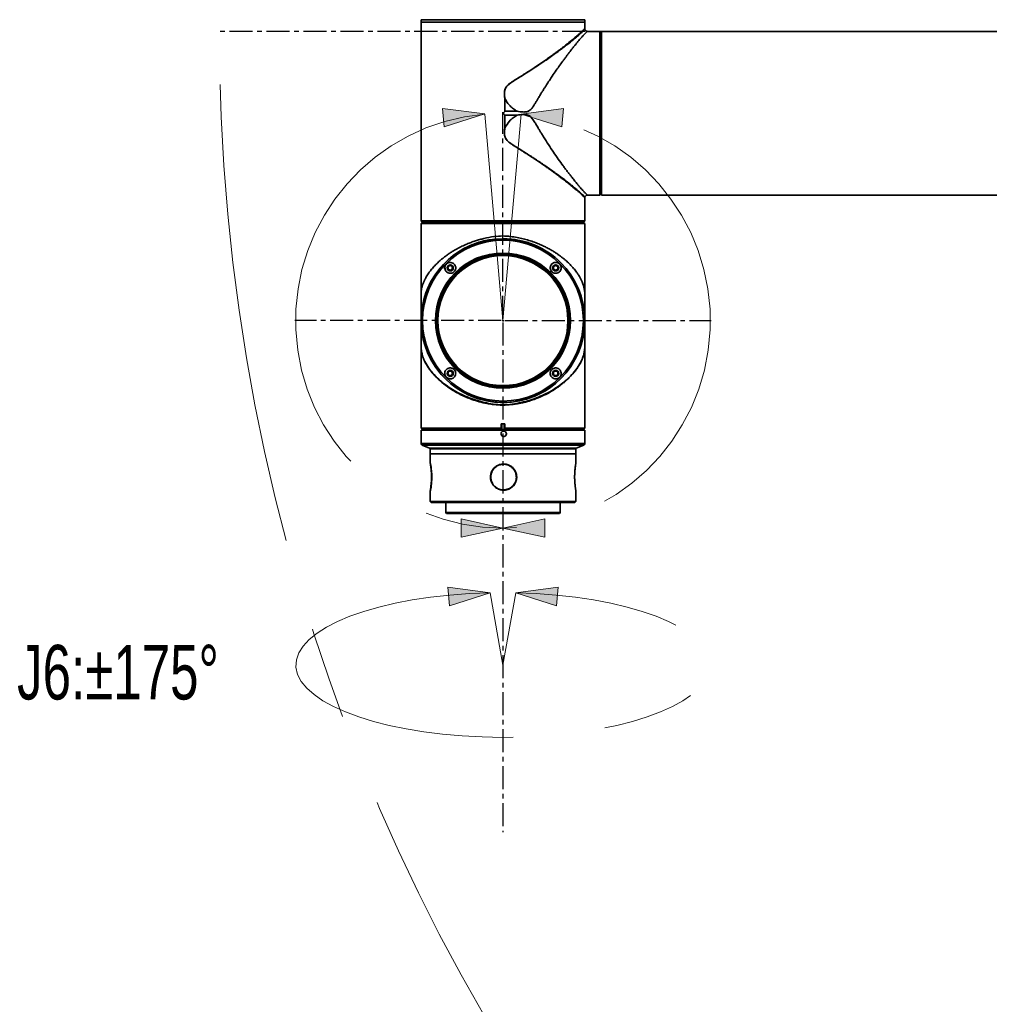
# Model space of a CAD drawing. Header units: millimetres. Extents: x -4 to 420, y 0 to 297.
# Tile 6 of 10: x 232 to 259, y 154 to 181. Entities that reach past the tile are written whole.
import ezdxf

# ---------------------------------------------------------------- set-up
doc = ezdxf.new("R2010")
doc.units = ezdxf.units.MM
doc.linetypes.add('CENTERX2', pattern=[20.32, 12.7, -2.54, 2.54, -2.54])
doc.layers.get('0').update_dxf_attribs({"lineweight": 18})
doc.layers.add('中心线层', color=6, linetype='CENTERX2', lineweight=25)
doc.layers.add('标注层', color=150, linetype='Continuous', lineweight=18)
doc.styles.add('SLDTEXTSTYLE0', font='txt', dxfattribs={"width": 0.7})

# ---------------------------------------------------------------- blocks, each defined once
blk = doc.blocks.new('块1_1')
at = {"linetype": 'Continuous'}
blk.add_hatch(color=7, dxfattribs=at).paths.add_polyline_path([(5474.3, 5769.8), (5448.8, 5654.8), (5499.8, 5654.8)], flags=0)
at = {"color": 7, "linetype": 'Continuous', "lineweight": 18}
for p, q in [((5474.3, 5769.8), (5448.8, 5654.8)), ((5499.8, 5654.8), (5474.3, 5769.8)), ((5448.8, 5654.8), (5499.8, 5654.8))]:
    blk.add_line(p, q, dxfattribs=at)
blk = doc.blocks.new('SW_CENTERMARKSYMBOL_4_1')
at = {"layer": '中心线层', "color": 0}
for p, q in [((0, 1), (0, 114.5)), ((-1, 0), (-114.5, 0)), ((0, 0), (-0.5, 0)), ((0, 0), (0, 0.5)), ((0, 0), (0, -0.5)), ((0, 0), (0.5, 0)), ((1, 0), (114.5, 0)), ((0, -1), (0, -281.12))]:
    blk.add_line(p, q, dxfattribs=at)
blk = doc.blocks.new('SW_CENTERMARKSYMBOL_5_1')
at = {"layer": '中心线层', "color": 0}
blk.add_line((-1, 0), (-1076.5, 0), dxfattribs=at)
blk = doc.blocks.new('12')
at = {"color": 0, "linetype": 'Continuous', "lineweight": 35}
for p, q in [((-48.3, 0.32), (-48.3, 0.25)), ((-47.64099, 0.32), (-48.3, 0.32)), ((-43.8, 0.32), (-47.64099, 0.32)), ((-43.8, 0.25), (-43.8, 0.32)), ((-48.3, 0.25), (-48.3, -5.09)), ((-43.8, 0.25), (-48.3, 0.25)), ((-43.8, 0.07122), (-43.8, 0.25)), ((-43.385, 0), (-43.72467, 0)), ((-43.36, -0.025), (-43.385, 0)), ((-43.385, -4.5), (-43.385, 0)), ((-43.36, -0.025), (-43.36, -4.475)), ((-30.04, 0), (-43.345, 0)), ((-43.345, -4.5), (-43.345, 0)), ((-45.99859, -2.19859), (-45.99859, -1.84684)), ((-45.99749, -1.84675), (-45.99749, -2.19804)), ((-45.99859, -2.19847), (-45.99859, -2.19859)), ((-45.99859, -2.65316), (-45.99859, -2.30141)), ((-45.99847, -2.30141), (-45.99847, -2.30153)), ((-45.99749, -2.19804), (-45.65619, -2.19804)), ((-45.99749, -2.30196), (-45.99749, -2.65325)), ((-45.65618, -2.30196), (-45.99749, -2.30196)), ((-43.8, -5.09), (-43.8, -4.57122)), ((-43.72467, -4.5), (-43.385, -4.5)), ((-43.385, -4.5), (-43.36, -4.475)), ((-43.345, -4.5), (-30.04, -4.5)), ((-48.3, -5.09), (-48.29944, -5.09)), ((-48.29944, -5.21), (-48.29944, -5.09)), ((-43.80056, -5.09), (-43.8, -5.09)), ((-43.80056, -5.09), (-43.80056, -5.21)), ((-48.29944, -5.37257), (-48.3, -5.38)), ((-48.3, -5.38), (-48.3, -5.415)), ((-48.29944, -5.38), (-48.3, -5.38)), ((-48.29944, -5.21), (-43.80056, -5.21)), ((-48.29944, -5.415), (-48.29944, -5.285)), ((-43.8, -5.285), (-48.29944, -5.285)), ((-48.29, -5.27556), (-48.27449, -5.26)), ((-48.27449, -5.26), (-43.825, -5.26)), ((-48.26458, -5.245), (-43.83542, -5.245)), ((-47.90783, -5.25176), (-47.94445, -5.26)), ((-44.19217, -5.25176), (-47.90783, -5.25176)), ((-44.20314, -5.25054), (-47.89686, -5.25054)), ((-44.15556, -5.26), (-44.19217, -5.25176)), ((-43.8, -5.285), (-43.825, -5.26)), ((-43.8, -7.95), (-43.8, -5.285)), ((-48.3, -5.415), (-48.3, -7.95)), ((-48.29944, -5.415), (-48.3, -5.415)), ((-44.59287, -6.23675), (-44.61983, -6.21045)), ((-44.61031, -6.2209), (-44.61033, -6.21972)), ((-43.8004, -7.45887), (-43.8006, -7.54762)), ((-43.80059, -7.54675), (-43.80059, -7.54684)), ((-43.8004, -7.45887), (-43.80042, -7.47748)), ((-48.3, -7.95), (-48.3, -10.91)), ((-48.29964, -7.90929), (-48.29963, -7.90856)), ((-48.29941, -8.05155), (-48.29941, -8.00142)), ((-48.2994, -8.00197), (-48.2994, -8.04972)), ((-43.8006, -8.00197), (-43.8006, -8.35238)), ((-43.80059, -8.00142), (-43.80059, -8.35316)), ((-43.80055, -7.9003), (-43.80055, -7.90754)), ((-43.8, -10.91), (-43.8, -7.95)), ((-48.29953, -8.41059), (-48.29941, -8.35316)), ((-48.29941, -8.35316), (-48.29941, -8.12001)), ((-48.2994, -8.12353), (-48.2994, -8.35238)), ((-43.8006, -8.35316), (-43.8006, -8.35325)), ((-46.1, -10.79), (-46, -10.79)), ((-46.1, -10.79), (-46.1, -10.91)), ((-46, -10.91), (-46, -10.79)), ((-48.3, -10.91), (-48.265, -10.945)), ((-48.3, -10.91), (-46.1, -10.91)), ((-48.3, -10.96), (-48.3, -11.32615)), ((-43.8, -10.96), (-48.3, -10.96)), ((-48.265, -10.945), (-46.09306, -10.945)), ((-46.1, -10.91), (-46.1, -10.91944)), ((-46.09306, -10.945), (-46.00694, -10.945)), ((-46.00694, -10.945), (-43.835, -10.945)), ((-46, -10.91), (-43.8, -10.91)), ((-46, -10.91), (-46, -10.91944)), ((-43.835, -10.945), (-43.8, -10.91)), ((-43.8, -11.32615), (-43.8, -10.96)), ((-48.3, -11.32615), (-43.8, -11.32615)), ((-48.26857, -11.37257), (-48.06572, -11.45371)), ((-43.83143, -11.37257), (-48.26857, -11.37257)), ((-48.06572, -11.45371), (-44.03428, -11.45371)), ((-48.05, -11.47693), (-48.05, -11.61)), ((-44.30929, -11.47693), (-48.05, -11.47693)), ((-44.30929, -11.61), (-48.05, -11.61)), ((-48.05, -11.615), (-48.05, -11.85992)), ((-44.05, -11.615), (-48.05, -11.615)), ((-47.95, -11.61), (-47.95, -11.615)), ((-44.05, -11.47693), (-44.30929, -11.47693)), ((-44.05, -11.61), (-44.30929, -11.61)), ((-44.15, -11.615), (-44.15, -11.61)), ((-44.05, -11.61), (-44.05, -11.47693)), ((-44.05, -11.89453), (-44.05, -11.615)), ((-44.03428, -11.45371), (-43.83143, -11.37257)), ((-48.05, -12.63962), (-48.05, -12.925)), ((-44.05, -12.925), (-44.05, -12.60731)), ((-48.05, -12.925), (-48.025, -12.95)), ((-48.05, -12.925), (-47.89101, -12.925)), ((-47.868, -12.95), (-48.025, -12.95)), ((-47.89101, -12.925), (-44.05, -12.925)), ((-44.075, -12.95), (-47.868, -12.95)), ((-47.625, -12.95), (-47.625, -13.225)), ((-44.475, -13.225), (-44.475, -12.95)), ((-44.075, -12.95), (-44.05, -12.925)), ((-47.625, -13.225), (-47.6, -13.25)), ((-47.625, -13.225), (-44.475, -13.225)), ((-44.5, -13.25), (-47.6, -13.25)), ((-44.5, -13.25), (-44.475, -13.225))]:
    blk.add_line(p, q, dxfattribs=at)
at = {"color": 0, "linetype": 'CENTERX2', "lineweight": 18}
for p, q in [((-46.54679, -2.27169), (-46.05, -7.95)), ((-46.05, -7.95), (-45.55321, -2.27169)), ((-46.39988, -15.4306), (-46.05, -17.41484)), ((-46.05, -17.41484), (-45.70013, -15.4306))]:
    blk.add_line(p, q, dxfattribs=at)
at = {"color": 0, "linetype": 'Continuous', "lineweight": 35}
for points in [[(-48.29944, -5.285), (-48.29555, -5.28111), (-48.29, -5.27556)], [(-43.80056, -5.21), (-43.80945, -5.21889), (-43.81, -5.21944)]]:
    blk.add_lwpolyline(points, dxfattribs=at)
for centre, radius in [((-46.05, -7.95), 2.25), ((-46.05, -7.95), 2.21098), ((-46.05, -7.95), 1.85783), ((-46.05, -7.95), 1.84202), ((-46.05, -7.95), 1.8125), ((-46.05, -7.95), 1.7875), ((-47.49957, -6.50043), 0.085), ((-47.49957, -6.50043), 0.0675), ((-47.49957, -6.50043), 0.0625), ((-44.60043, -6.50043), 0.085), ((-44.60043, -6.50043), 0.0675), ((-44.60043, -6.50043), 0.0625), ((-47.49957, -9.39957), 0.085), ((-47.49957, -9.39957), 0.0675), ((-47.49957, -9.39957), 0.0625), ((-44.60043, -9.39957), 0.085), ((-44.60043, -9.39957), 0.0675), ((-44.60043, -9.39957), 0.0625)]:
    blk.add_circle(centre, radius, dxfattribs=at)
at = {"color": 0, "linetype": 'CENTERX2', "lineweight": 18}
for centre, radius in [((-0.05, 0), 53.8), ((-46.05, -7.95), 5.7)]:
    blk.add_arc(centre, radius, 95, 85, dxfattribs=at)
at = {"color": 0, "linetype": 'Continuous', "lineweight": 35}
for centre, radius, start, end in [((-47.89686, -5.30054), 0.05, 90, 102.680383), ((-44.20315, -5.30054), 0.05, 77.319617, 90), ((-46.05, -7.95), 2.25, 90, 315), ((-46.05, -7.95), 2.25, 45, 90), ((-46.03168, -11.06), 0.075, 270.003782, 89.996218), ((-48.25, -11.32615), 0.05, 180, 248.198591), ((-43.85, -11.32615), 0.05, 291.801409, 0), ((-48.075, -11.47693), 0.025, 360, 68.198591), ((-44.025, -11.47693), 0.025, 111.801409, 180)]:
    blk.add_arc(centre, radius, start, end, dxfattribs=at)
at = {"color": 0, "linetype": 'CENTERX2', "lineweight": 18}
blk.add_ellipse((-46.05, -17.41484), major_axis=(5.69253, 0), ratio=0.34922911, start_param=1.63229718, end_param=7.79248078, dxfattribs=at)
at = {"color": 0, "linetype": 'Continuous', "lineweight": 35}
for points, knots in [([(-43.96905, -0.08505), (-43.95138, -0.06953), (-43.91663, -0.03904), (-43.87553, -0.0017), (-43.83702, 0.03419), (-43.8065, 0.06386), (-43.80216, 0.06877), (-43.8, 0.07122)], [0, 0, 0, 0, 0.039438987, 0.07751201, 0.11429632, 0.172584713, 0.230281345, 0.230281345, 0.230281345, 0.230281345]), ([(-43.7996, 0.06468), (-43.79959, 0.0647), (-43.79701, 0.06845), (-43.80617, 0.05431), (-43.82911, 0.02765), (-43.86851, -0.01437), (-43.90711, -0.05013), (-43.92636, -0.06796)], [0, 0, 0, 0, 0.000232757, 0.046171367, 0.092153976, 0.138143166, 0.18392212, 0.18392212, 0.18392212, 0.18392212]), ([(-43.72379, -0.00004), (-43.73316, 0.00088), (-43.75156, 0.00269), (-43.77524, 0.01752), (-43.7932, 0.03869), (-43.79749, 0.05644), (-43.79965, 0.06541)], [0, 0, 0, 0, 0.027973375, 0.054957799, 0.081812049, 0.109227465, 0.109227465, 0.109227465, 0.109227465]), ([(-45.99859, -1.84684), (-46.00239, -1.82022), (-46.00946, -1.77075), (-46.012, -1.70116), (-46.00718, -1.64108), (-45.99314, -1.58873), (-45.97294, -1.54837), (-45.95013, -1.51694), (-45.92726, -1.49132), (-45.89406, -1.4599), (-45.84451, -1.42128), (-45.78137, -1.37755), (-45.71504, -1.33472), (-45.64687, -1.29192), (-45.55996, -1.23794), (-45.45356, -1.17146), (-45.33439, -1.09553), (-45.21568, -1.01826), (-45.1026, -0.94299), (-44.99978, -0.87317), (-44.89864, -0.80311), (-44.79672, -0.73127), (-44.69222, -0.65615), (-44.59709, -0.58634), (-44.51096, -0.52185), (-44.4334, -0.46269), (-44.32677, -0.38009), (-44.20109, -0.28039), (-44.06865, -0.17113), (-44.00138, -0.11299), (-43.96905, -0.08504)], [0, 0, 0, 0, 0.0685512, 0.12741476, 0.17727185, 0.22170994, 0.26482882, 0.29153194, 0.32061724, 0.35233565, 0.40810892, 0.48093561, 0.54889834, 0.61077665, 0.68825372, 0.81347639, 0.93748583, 1.06028688, 1.19127709, 1.30554299, 1.40308279, 1.53656448, 1.66299218, 1.78237583, 1.8947241, 2.00005509, 2.09838328, 2.34728306, 2.5782804, 2.79198803, 2.79198803, 2.79198803, 2.79198803]), ([(-45.99679, -1.84762), (-46.00199, -1.8116), (-46.01237, -1.73963), (-46.00976, -1.64763), (-45.98865, -1.57769), (-45.95228, -1.5147), (-45.86057, -1.42762), (-45.71057, -1.33275), (-45.47295, -1.18677), (-45.18455, -1.00466), (-44.86089, -0.78681), (-44.56509, -0.57633), (-44.33178, -0.40094), (-44.15582, -0.26223), (-44.02435, -0.1546), (-43.95897, -0.0968), (-43.92636, -0.06796)], [0, 0, 0, 0, 0.09138196, 0.1825474, 0.22794286, 0.27340841, 0.36351436, 0.54163583, 0.71984324, 1.07272471, 1.42594829, 1.78008578, 2.13089879, 2.36691777, 2.60261086, 2.83716599, 2.83716599, 2.83716599, 2.83716599]), ([(-43.72467, -0.00011), (-43.72659, -0.00124), (-43.73065, -0.00363), (-43.75519, -0.02409), (-43.78852, -0.05687), (-43.83129, -0.10109), (-43.88207, -0.15713), (-43.93526, -0.21824), (-43.98796, -0.28053), (-44.03802, -0.34101), (-44.09272, -0.40849), (-44.14552, -0.47494), (-44.19543, -0.53874), (-44.24167, -0.59865), (-44.29093, -0.66341), (-44.34321, -0.73318), (-44.40776, -0.82068), (-44.48876, -0.93242), (-44.58798, -1.07322), (-44.67189, -1.19572), (-44.73481, -1.28992), (-44.77442, -1.34998), (-44.81407, -1.4108), (-44.85379, -1.47235), (-44.89352, -1.53458), (-44.93052, -1.59276), (-44.96895, -1.65453), (-45.01344, -1.7276), (-45.06245, -1.80923), (-45.11142, -1.89158), (-45.15558, -1.96673), (-45.19553, -2.03062), (-45.22946, -2.08118), (-45.25607, -2.11614), (-45.28866, -2.15291), (-45.32489, -2.18115), (-45.36466, -2.20005), (-45.42083, -2.21704), (-45.52042, -2.21998), (-45.6065, -2.20607), (-45.65619, -2.19804)], [0, 0, 0, 0, 0.11964982, 0.25308732, 0.37886553, 0.50212546, 0.62919565, 0.76033155, 0.85103519, 0.94491866, 1.04203883, 1.14244506, 1.21302152, 1.28659398, 1.36317396, 1.44277241, 1.52539656, 1.6525807, 1.79800366, 1.95274011, 2.00857602, 2.06443104, 2.12030617, 2.17620001, 2.23211184, 2.28804366, 2.33171335, 2.3953364, 2.47891051, 2.54269963, 2.60646023, 2.67020808, 2.70749865, 2.73936563, 2.76595739, 2.81454458, 2.83802866, 2.86157004, 2.94191533, 3.05159145, 3.05159145, 3.05159145, 3.05159145]), ([(-43.92636, -0.06796), (-43.93092, -0.06978), (-43.93803, -0.07262), (-43.95231, -0.07835), (-43.96196, -0.0822), (-43.96905, -0.08504)], [0, 0, 0, 0, 0.014691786, 0.0229855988, 0.0459708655, 0.0459708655, 0.0459708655, 0.0459708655]), ([(-45.99859, -1.84684), (-45.99838, -1.84683), (-45.99802, -1.8468), (-45.99765, -1.84677), (-45.99749, -1.84675)], [0, 0, 0, 0, 0.00061599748, 0.00110037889, 0.00110037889, 0.00110037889, 0.00110037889]), ([(-45.99677, -1.84762), (-45.99688, -1.84741), (-45.99704, -1.84713), (-45.9973, -1.84684), (-45.99743, -1.84678), (-45.99749, -1.84675)], [0, 0, 0, 0, 0.00070394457, 0.00095266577, 0.00114944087, 0.00114944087, 0.00114944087, 0.00114944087]), ([(-45.65619, -2.19804), (-45.69178, -2.17703), (-45.76302, -2.13499), (-45.85552, -2.0516), (-45.93644, -1.95663), (-45.97664, -1.88399), (-45.99677, -1.84762)], [0, 0, 0, 0, 0.12378557, 0.247724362, 0.37189102, 0.496374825, 0.496374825, 0.496374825, 0.496374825]), ([(-46.05, -2.25), (-46.04042, -2.24042), (-46.02329, -2.22328), (-46.00615, -2.20615), (-45.99859, -2.19859)], [0, 0, 0, 0, 0.0406334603, 0.0727079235, 0.0727079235, 0.0727079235, 0.0727079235]), ([(-45.99859, -2.30141), (-46.0082, -2.2918), (-46.02534, -2.27466), (-46.04248, -2.25752), (-46.05, -2.25)], [0, 0, 0, 0, 0.0407991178, 0.0727079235, 0.0727079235, 0.0727079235, 0.0727079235]), ([(-45.99847, -2.19847), (-45.99831, -2.19834), (-45.99802, -2.19811), (-45.99765, -2.19806), (-45.99749, -2.19804)], [0, 0, 0, 0, 0.0006150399, 0.00109453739, 0.00109453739, 0.00109453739, 0.00109453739]), ([(-45.99749, -2.30196), (-45.9977, -2.30193), (-45.99806, -2.30187), (-45.99835, -2.30163), (-45.99847, -2.30153)], [0, 0, 0, 0, 0.00061200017, 0.00109319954, 0.00109319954, 0.00109319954, 0.00109319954]), ([(-45.65618, -2.30197), (-45.69568, -2.32565), (-45.77475, -2.37308), (-45.89739, -2.48648), (-45.95899, -2.58931), (-45.99677, -2.65238)], [0, 0, 0, 0, 0.138095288, 0.276501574, 0.496056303, 0.496056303, 0.496056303, 0.496056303]), ([(-45.65618, -2.30196), (-45.60638, -2.29376), (-45.543, -2.28333), (-45.46655, -2.28251), (-45.4296, -2.28495), (-45.38532, -2.2921), (-45.34411, -2.308), (-45.30747, -2.33235), (-45.26043, -2.37398), (-45.20686, -2.45047), (-45.14291, -2.55454), (-45.08732, -2.64855), (-45.037, -2.73381), (-44.98796, -2.81456), (-44.90794, -2.94385), (-44.79866, -3.11571), (-44.66256, -3.3188), (-44.52789, -3.51211), (-44.41734, -3.66663), (-44.33013, -3.78445), (-44.2662, -3.86932), (-44.20696, -3.94648), (-44.14238, -4.02915), (-44.0741, -4.11482), (-44.0042, -4.20017), (-43.92915, -4.28915), (-43.85474, -4.37404), (-43.79406, -4.43773), (-43.75518, -4.47592), (-43.73065, -4.49638), (-43.72659, -4.49876), (-43.72467, -4.49989)], [0, 0, 0, 0, 0.10966729, 0.1395776, 0.16636771, 0.1902456, 0.2371366, 0.26105051, 0.28585594, 0.37358364, 0.46272005, 0.55370088, 0.61355693, 0.68164655, 0.76367769, 0.953977, 1.14458287, 1.33569333, 1.52625138, 1.62905164, 1.72713502, 1.82051935, 1.90922727, 2.04235416, 2.1696828, 2.29134178, 2.48641215, 2.6726935, 2.79852966, 2.93200141, 3.05160815, 3.05160815, 3.05160815, 3.05160815]), ([(-43.96905, -4.41495), (-43.99258, -4.39458), (-44.04107, -4.3526), (-44.13107, -4.27721), (-44.2374, -4.19072), (-44.33942, -4.1101), (-44.42968, -4.04024), (-44.50298, -3.98442), (-44.57954, -3.92704), (-44.65708, -3.86978), (-44.73603, -3.81235), (-44.81994, -3.75229), (-44.90593, -3.69183), (-44.99932, -3.62713), (-45.1062, -3.5545), (-45.22162, -3.47788), (-45.33488, -3.40419), (-45.45007, -3.33049), (-45.56477, -3.25913), (-45.67216, -3.19229), (-45.75482, -3.13978), (-45.83189, -3.08836), (-45.90778, -3.03105), (-45.96518, -2.96839), (-45.9938, -2.90898), (-46.00981, -2.84757), (-46.01314, -2.76074), (-46.0038, -2.6917), (-45.99859, -2.65316)], [0, 0, 0, 0, 0.15817076, 0.32607292, 0.50399051, 0.69215612, 0.78789772, 0.8876417, 0.9913999, 1.0889413, 1.18245581, 1.28292097, 1.39034202, 1.48302527, 1.6018566, 1.74683383, 1.85797162, 1.96191185, 2.10714714, 2.20992108, 2.28865243, 2.35888481, 2.44721673, 2.53163248, 2.57220574, 2.61427287, 2.69268729, 2.79184016, 2.79184016, 2.79184016, 2.79184016]), ([(-45.99679, -2.65238), (-46.0031, -2.69671), (-46.01255, -2.76324), (-46.00809, -2.85273), (-45.99157, -2.91814), (-45.95747, -2.97626), (-45.89658, -3.04033), (-45.77253, -3.13031), (-45.58812, -3.24228), (-45.34833, -3.39094), (-45.09494, -3.5552), (-44.8339, -3.73258), (-44.61187, -3.89051), (-44.42676, -4.02745), (-44.27446, -4.14398), (-44.13816, -4.25204), (-44.02059, -4.34905), (-43.92486, -4.4321), (-43.85319, -4.50116), (-43.81209, -4.54578), (-43.79505, -4.57081), (-43.79981, -4.56439), (-43.79994, -4.56422)], [0, 0, 0, 0, 0.09701341, 0.1455711, 0.19382233, 0.24205214, 0.29015305, 0.38499202, 0.57439776, 0.76265212, 1.01217638, 1.26296402, 1.51394839, 1.70047535, 1.8871395, 2.07559535, 2.26323676, 2.45016785, 2.63876944, 2.82766844, 3.01654567, 3.02165104, 3.02165104, 3.02165104, 3.02165104]), ([(-43.8, -4.57122), (-43.80093, -4.57014), (-43.80283, -4.56796), (-43.81817, -4.55237), (-43.84651, -4.5253), (-43.89312, -4.48185), (-43.9433, -4.43764), (-43.96905, -4.41495)], [0, 0, 0, 0, 0.037834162, 0.076967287, 0.115954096, 0.171620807, 0.230280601, 0.230280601, 0.230280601, 0.230280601]), ([(-43.8, -4.57122), (-43.79998, -4.57013), (-43.79994, -4.56796), (-43.79969, -4.56581), (-43.79956, -4.56473)], [0, 0, 0, 0, 0.00325094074, 0.00650207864, 0.00650207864, 0.00650207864, 0.00650207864]), ([(-43.79966, -4.56549), (-43.7975, -4.55651), (-43.79324, -4.53874), (-43.77528, -4.51755), (-43.7516, -4.5027), (-43.73319, -4.50089), (-43.72381, -4.49996)], [0, 0, 0, 0, 0.027431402, 0.054299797, 0.081296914, 0.109281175, 0.109281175, 0.109281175, 0.109281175]), ([(-48.29, -5.21944), (-48.29018, -5.21926), (-48.29333, -5.21611), (-48.29648, -5.21296), (-48.29944, -5.21)], [0, 0, 0, 0, 0.0007794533, 0.0133547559, 0.0133547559, 0.0133547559, 0.0133547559]), ([(-48.26458, -5.245), (-48.27026, -5.23927), (-48.27855, -5.2309), (-48.28726, -5.22219), (-48.29, -5.21944)], [0, 0, 0, 0, 0.0246862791, 0.0360457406, 0.0360457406, 0.0360457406, 0.0360457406]), ([(-43.81, -5.21944), (-43.81776, -5.22723), (-43.8265, -5.23599), (-43.83452, -5.24409), (-43.83542, -5.245)], [0, 0, 0, 0, 0.0320184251, 0.0360457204, 0.0360457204, 0.0360457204, 0.0360457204]), ([(-48.2994, -7.55619), (-48.29956, -7.50589), (-48.29976, -7.44191), (-48.29976, -7.36476), (-48.29973, -7.32759), (-48.2996, -7.28329), (-48.29928, -7.24222), (-48.29847, -7.2058), (-48.29673, -7.15909), (-48.29176, -7.1063), (-48.28003, -7.04246), (-48.2663, -6.99201), (-48.25336, -6.95313), (-48.24347, -6.92589), (-48.23206, -6.89702), (-48.21857, -6.86564), (-48.19581, -6.81689), (-48.15592, -6.74182), (-48.09844, -6.65188), (-48.02701, -6.55601), (-47.95176, -6.46759), (-47.8667, -6.37975), (-47.78282, -6.30205), (-47.69992, -6.23244), (-47.61691, -6.16866), (-47.53302, -6.10945), (-47.43357, -6.04482), (-47.3167, -5.97643), (-47.18056, -5.90643), (-47.05, -5.84768), (-46.92601, -5.79879), (-46.80902, -5.75821), (-46.69116, -5.72262), (-46.52328, -5.67928), (-46.31127, -5.63878), (-46.07912, -5.6198), (-45.87983, -5.63149), (-45.70733, -5.65494), (-45.53793, -5.68858), (-45.37633, -5.73127), (-45.21817, -5.78207), (-45.07977, -5.83526), (-44.9599, -5.88796), (-44.85706, -5.93802), (-44.75523, -5.99272), (-44.66601, -6.04552), (-44.58825, -6.09543), (-44.52083, -6.14167), (-44.45369, -6.19093), (-44.38718, -6.24321), (-44.31078, -6.30776), (-44.22372, -6.38876), (-44.12952, -6.48798), (-44.0609, -6.57189), (-44.01476, -6.63481), (-43.9875, -6.67442), (-43.96201, -6.71407), (-43.93832, -6.75379), (-43.91643, -6.79352), (-43.89787, -6.83052), (-43.87991, -6.86895), (-43.8609, -6.91344), (-43.84301, -6.96245), (-43.8283, -7.01142), (-43.81748, -7.05558), (-43.81046, -7.09553), (-43.80623, -7.12946), (-43.80392, -7.15607), (-43.80199, -7.18866), (-43.80101, -7.22489), (-43.80054, -7.26466), (-43.80022, -7.32083), (-43.80019, -7.42042), (-43.80045, -7.5065), (-43.8006, -7.55619)], [0, 0, 0, 0, 0.12033027, 0.15307253, 0.18236263, 0.20843899, 0.2592386, 0.28527263, 0.31235283, 0.40751931, 0.50207377, 0.60276058, 0.64435395, 0.68550465, 0.73033547, 0.77884747, 0.83103998, 0.95554752, 1.12367984, 1.24300368, 1.39555292, 1.53292953, 1.6551429, 1.76628407, 1.87250127, 1.97381425, 2.0702453, 2.21477185, 2.35296006, 2.48494646, 2.59139492, 2.69540613, 2.79708958, 2.89656448, 3.11914731, 3.31346686, 3.44578967, 3.59078368, 3.72745599, 3.8613924, 3.99946875, 4.14196338, 4.24052339, 4.34253804, 4.44807046, 4.55717327, 4.63386402, 4.71380842, 4.79702042, 4.8835128, 4.97329375, 5.11149335, 5.26951235, 5.43765116, 5.49832415, 5.55901741, 5.61973084, 5.68046603, 5.74122202, 5.80199788, 5.84945012, 5.9185831, 6.00939702, 6.07871064, 6.14799413, 6.21726379, 6.25778449, 6.29241097, 6.32130667, 6.37410106, 6.39961821, 6.42520095, 6.51250357, 6.63167873, 6.63167873, 6.63167873, 6.63167873]), ([(-46.90567, -5.86905), (-46.88882, -5.86208), (-46.86322, -5.85148), (-46.83117, -5.83812), (-46.81431, -5.83108), (-46.80577, -5.82755), (-46.80362, -5.82665), (-46.80308, -5.82643), (-46.80294, -5.82637), (-46.8029, -5.82636), (-46.80289, -5.82635), (-46.80289, -5.82635), (-46.80288, -5.82635)], [0, 0, 0, 0, 0.054685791, 0.083111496, 0.104196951, 0.109495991, 0.110835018, 0.111177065, 0.111264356, 0.11128991, 0.111296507, 0.111299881, 0.111299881, 0.111299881, 0.111299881]), ([(-46.80288, -5.82635), (-46.74331, -5.80726), (-46.62404, -5.76903), (-46.4877, -5.73764), (-46.41112, -5.72847), (-46.39864, -5.72698)], [0, 0, 0, 0, 0.18979034, 0.380006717, 0.417021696, 0.417021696, 0.417021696, 0.417021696]), ([(-45.29708, -5.82636), (-45.28614, -5.83092), (-45.26901, -5.83804), (-45.23479, -5.8523), (-45.21148, -5.86196), (-45.19435, -5.86905)], [0, 0, 0, 0, 0.035552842, 0.055623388, 0.111245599, 0.111245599, 0.111245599, 0.111245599]), ([(-47.5984, -6.61327), (-47.58434, -6.6233), (-47.55622, -6.64336), (-47.5042, -6.65321), (-47.45265, -6.64604), (-47.40697, -6.62202), (-47.37241, -6.58504), (-47.35191, -6.53938), (-47.3472, -6.48954), (-47.35905, -6.44027), (-47.38695, -6.39693), (-47.42834, -6.365), (-47.47838, -6.34889), (-47.53068, -6.35067), (-47.57876, -6.36968), (-47.6173, -6.40304), (-47.64254, -6.44668), (-47.65229, -6.49604), (-47.64531, -6.54596), (-47.62548, -6.58632), (-47.60601, -6.6057), (-47.5984, -6.61327)], [0, 0, 0, 0, 0.052128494, 0.104278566, 0.155774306, 0.205926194, 0.254879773, 0.303416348, 0.352487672, 0.40275252, 0.454295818, 0.50661827, 0.558895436, 0.610384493, 0.660737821, 0.710108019, 0.758996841, 0.808050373, 0.857843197, 0.908703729, 0.941277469, 0.941277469, 0.941277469, 0.941277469]), ([(-44.7065, -6.6065), (-44.69369, -6.61705), (-44.66807, -6.63816), (-44.61937, -6.65182), (-44.56926, -6.65004), (-44.52167, -6.63147), (-44.48234, -6.59769), (-44.45639, -6.55209), (-44.44743, -6.50032), (-44.45642, -6.44899), (-44.48168, -6.40423), (-44.51973, -6.37072), (-44.56625, -6.35156), (-44.61649, -6.3485), (-44.6654, -6.36208), (-44.70767, -6.3914), (-44.73811, -6.43369), (-44.75262, -6.48423), (-44.74899, -6.53636), (-44.73135, -6.57841), (-44.71328, -6.59883), (-44.7065, -6.6065)], [0, 0, 0, 0, 0.048889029, 0.097756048, 0.14725877, 0.198066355, 0.250014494, 0.302423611, 0.354453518, 0.405495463, 0.455409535, 0.504509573, 0.55338919, 0.602684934, 0.652888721, 0.704191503, 0.756361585, 0.808747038, 0.860488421, 0.910945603, 0.941285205, 0.941285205, 0.941285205, 0.941285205]), ([(-47.63807, -6.51483), (-47.64062, -6.51278), (-47.64456, -6.50962), (-47.65117, -6.50775), (-47.65652, -6.50732), (-47.66184, -6.50809), (-47.66832, -6.51036), (-47.67206, -6.51376), (-47.67448, -6.51596)], [0, 0, 0, 0, 0.0097167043, 0.0149787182, 0.0203655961, 0.0257496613, 0.0310132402, 0.0407317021, 0.0407317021, 0.0407317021, 0.0407317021]), ([(-48.29886, -7.22161), (-48.29886, -7.23237), (-48.29885, -7.28338), (-48.29885, -7.36403), (-48.29885, -7.45561), (-48.29883, -7.53476), (-48.29894, -7.61833), (-48.29912, -7.71318), (-48.29932, -7.80085), (-48.29948, -7.86834), (-48.29953, -7.89323), (-48.29955, -7.90377)], [0, 0, 0, 0, 0.024150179, 0.114503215, 0.18670793, 0.245411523, 0.317834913, 0.408968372, 0.518477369, 0.612857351, 0.682161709, 0.682161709, 0.682161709, 0.682161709]), ([(-48.29886, -7.22307), (-48.29886, -7.23355), (-48.29885, -7.28429), (-48.29885, -7.36468), (-48.29885, -7.45626), (-48.29883, -7.53543), (-48.29894, -7.61884), (-48.29913, -7.71382), (-48.29926, -7.77056), (-48.29933, -7.80129)], [0, 0, 0, 0, 0.026360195, 0.127599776, 0.208504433, 0.274285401, 0.355444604, 0.457566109, 0.578228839, 0.578228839, 0.578228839, 0.578228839]), ([(-43.80134, -7.25471), (-43.80127, -7.25686), (-43.80077, -7.27107), (-43.80066, -7.30464), (-43.8003, -7.36338), (-43.80032, -7.44594), (-43.80049, -7.51083), (-43.80059, -7.54684)], [0, 0, 0, 0, 0.008010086, 0.053042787, 0.100195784, 0.185600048, 0.292142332, 0.292142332, 0.292142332, 0.292142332]), ([(-43.80048, -7.90123), (-43.80052, -7.88645), (-43.8006, -7.84914), (-43.80074, -7.75662), (-43.80086, -7.6522), (-43.80094, -7.55697), (-43.80101, -7.44746), (-43.80107, -7.33463), (-43.80109, -7.2566), (-43.8011, -7.22164)], [0, 0, 0, 0, 0.099274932, 0.250619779, 0.33215242, 0.41774937, 0.507719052, 0.602598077, 0.679589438, 0.679589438, 0.679589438, 0.679589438]), ([(-43.8006, -7.84183), (-43.80066, -7.80815), (-43.80075, -7.75459), (-43.80086, -7.65244), (-43.80094, -7.55773), (-43.80101, -7.44806), (-43.80107, -7.33772), (-43.80109, -7.26221), (-43.8011, -7.22978)], [0, 0, 0, 0, 0.150593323, 0.239460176, 0.332755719, 0.430814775, 0.534221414, 0.612053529, 0.612053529, 0.612053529, 0.612053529]), ([(-48.2983, -7.8625), (-48.29862, -7.87185), (-48.29927, -7.89062), (-48.29964, -7.90946), (-48.29972, -7.91305), (-48.29962, -7.90807), (-48.29961, -7.90747)], [0, 0, 0, 0, 0.0118364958, 0.0237518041, 0.0474971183, 0.0507167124, 0.0507167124, 0.0507167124, 0.0507167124]), ([(-48.29908, -8.04605), (-48.29918, -8.04496), (-48.29957, -8.04087), (-48.29955, -8.05992), (-48.29952, -8.09483), (-48.29933, -8.13793), (-48.29919, -8.19522), (-48.29901, -8.28258), (-48.29888, -8.38969), (-48.29878, -8.51335), (-48.29873, -8.59921), (-48.29871, -8.64436)], [0, 0, 0, 0, 0.025685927, 0.095912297, 0.128700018, 0.163703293, 0.226641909, 0.309202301, 0.411623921, 0.502018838, 0.602280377, 0.602280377, 0.602280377, 0.602280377]), ([(-43.80134, -8.64909), (-43.80134, -8.64286), (-43.80134, -8.5927), (-43.80136, -8.51167), (-43.80142, -8.41808), (-43.80151, -8.35314), (-43.80173, -8.29661), (-43.80188, -8.22946), (-43.80196, -8.14846), (-43.80201, -8.08079), (-43.80184, -8.04743), (-43.80236, -8.05501), (-43.80238, -8.05533)], [0, 0, 0, 0, 0.011585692, 0.093277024, 0.157452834, 0.205111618, 0.239364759, 0.302140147, 0.385171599, 0.488841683, 0.591042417, 0.595641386, 0.595641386, 0.595641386, 0.595641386]), ([(-43.8006, -7.89679), (-43.80051, -7.90156), (-43.80034, -7.91107), (-43.80024, -7.91335), (-43.80052, -7.90179), (-43.80053, -7.90123)], [0, 0, 0, 0, 0.0117791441, 0.0235303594, 0.0241266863, 0.0241266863, 0.0241266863, 0.0241266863]), ([(-48.2994, -8.35238), (-48.29952, -8.39671), (-48.2997, -8.46324), (-48.29962, -8.55273), (-48.29929, -8.61814), (-48.29822, -8.67626), (-48.29518, -8.74033), (-48.28492, -8.83032), (-48.25592, -8.94228), (-48.19313, -9.09094), (-48.09467, -9.2552), (-47.95154, -9.43257), (-47.78841, -9.59051), (-47.61594, -9.72745), (-47.44196, -9.84397), (-47.24941, -9.95205), (-47.03908, -10.04899), (-46.81242, -10.1323), (-46.57111, -10.20041), (-46.31791, -10.24861), (-46.05735, -10.27224), (-45.79663, -10.25073), (-45.5435, -10.20385), (-45.30189, -10.13687), (-45.07443, -10.05456), (-44.86266, -9.95819), (-44.66763, -9.84991), (-44.4907, -9.73238), (-44.31559, -9.59412), (-44.15058, -9.43493), (-44.00606, -9.25638), (-43.90671, -9.09079), (-43.84364, -8.9411), (-43.81619, -8.83433), (-43.80525, -8.74483), (-43.80187, -8.68332), (-43.80069, -8.61564), (-43.80038, -8.55059), (-43.8003, -8.46194), (-43.80048, -8.39619), (-43.8006, -8.35238)], [0, 0, 0, 0, 0.10589986, 0.15890505, 0.21157608, 0.26422356, 0.31673072, 0.42025502, 0.62701078, 0.83250711, 1.10488697, 1.37864661, 1.65261757, 1.85623125, 2.0599916, 2.26571068, 2.47053879, 2.67459142, 2.8804666, 3.08666983, 3.2928466, 3.49846564, 3.70437238, 3.90966131, 4.11346319, 4.31870822, 4.52541813, 4.73224686, 4.93914128, 5.21425851, 5.48972778, 5.76516936, 5.97189165, 6.17911147, 6.25706392, 6.33499821, 6.38720206, 6.43973039, 6.49213249, 6.5967997, 6.5967997, 6.5967997, 6.5967997]), ([(-43.80059, -8.35316), (-43.80051, -8.37965), (-43.80036, -8.42892), (-43.80032, -8.49827), (-43.8004, -8.55784), (-43.80068, -8.60942), (-43.80123, -8.649), (-43.80208, -8.67992), (-43.80312, -8.70506), (-43.80521, -8.73964), (-43.80974, -8.78504), (-43.81837, -8.83731), (-43.83235, -8.89621), (-43.85237, -8.9604), (-43.87985, -9.02947), (-43.91078, -9.09437), (-43.94385, -9.1551), (-43.98132, -9.21672), (-44.02374, -9.27902), (-44.06747, -9.33721), (-44.1187, -9.4002), (-44.18017, -9.46903), (-44.25528, -9.54459), (-44.33183, -9.61464), (-44.40875, -9.67916), (-44.48504, -9.73816), (-44.60018, -9.82055), (-44.76067, -9.92003), (-44.97245, -10.0291), (-45.12234, -10.0871), (-45.19434, -10.11495)], [0, 0, 0, 0, 0.05948119, 0.1106422, 0.15406626, 0.1919025, 0.22856323, 0.25134797, 0.27594686, 0.30258022, 0.36199579, 0.44086832, 0.51111554, 0.60915364, 0.71455185, 0.8069973, 0.88648832, 0.97388492, 1.06950394, 1.15259447, 1.22315583, 1.340527, 1.45143995, 1.55590137, 1.6539218, 1.74551469, 1.83069217, 2.04761734, 2.24874936, 2.43461839, 2.43461839, 2.43461839, 2.43461839]), ([(-46.90567, -10.11495), (-46.95935, -10.09458), (-47.07001, -10.0526), (-47.2294, -9.97721), (-47.38786, -9.89072), (-47.51423, -9.8101), (-47.61222, -9.74024), (-47.6849, -9.68442), (-47.75406, -9.62704), (-47.81789, -9.56978), (-47.87735, -9.51234), (-47.93498, -9.45229), (-47.9883, -9.39183), (-48.04057, -9.32713), (-48.09392, -9.2545), (-48.14328, -9.17788), (-48.18424, -9.10419), (-48.21976, -9.03049), (-48.24825, -8.95913), (-48.26867, -8.89229), (-48.28096, -8.83978), (-48.28985, -8.78836), (-48.29595, -8.73105), (-48.29851, -8.66839), (-48.29932, -8.60897), (-48.29965, -8.54758), (-48.29971, -8.48006), (-48.29958, -8.43007), (-48.29953, -8.41059)], [0, 0, 0, 0, 0.13709099, 0.2826197, 0.43682521, 0.5999169, 0.68289957, 0.76934952, 0.85928221, 0.9438246, 1.02487666, 1.11195362, 1.20505882, 1.28539062, 1.3883856, 1.51404278, 1.61037007, 1.70045826, 1.82634011, 1.91541734, 1.98365719, 2.04453096, 2.12109052, 2.19425723, 2.22942268, 2.2658842, 2.33384919, 2.37723743, 2.37723743, 2.37723743, 2.37723743]), ([(-47.60563, -9.50564), (-47.59276, -9.51623), (-47.56702, -9.53743), (-47.51804, -9.55104), (-47.4678, -9.54905), (-47.42034, -9.53031), (-47.38127, -9.49653), (-47.35547, -9.45104), (-47.34655, -9.39926), (-47.35566, -9.3478), (-47.38108, -9.30306), (-47.41911, -9.26975), (-47.46537, -9.25074), (-47.51537, -9.24763), (-47.56431, -9.26109), (-47.60677, -9.29046), (-47.63731, -9.33292), (-47.65176, -9.38352), (-47.6481, -9.43553), (-47.63051, -9.4775), (-47.61246, -9.49792), (-47.60563, -9.50564)], [0, 0, 0, 0, 0.049107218, 0.098203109, 0.147739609, 0.19828725, 0.249909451, 0.302232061, 0.35450826, 0.405891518, 0.455906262, 0.504780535, 0.553329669, 0.602495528, 0.652892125, 0.704543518, 0.756900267, 0.80912955, 0.860513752, 0.910759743, 0.94128617, 0.94128617, 0.94128617, 0.94128617]), ([(-44.71327, -9.4984), (-44.70065, -9.5102), (-44.67541, -9.5338), (-44.62512, -9.55041), (-44.57301, -9.55008), (-44.52438, -9.53218), (-44.48505, -9.49973), (-44.45876, -9.45666), (-44.44789, -9.40759), (-44.45356, -9.35739), (-44.4756, -9.31129), (-44.51219, -9.27461), (-44.5595, -9.25212), (-44.61179, -9.24699), (-44.66232, -9.25973), (-44.70499, -9.28815), (-44.73548, -9.32826), (-44.75129, -9.37572), (-44.75082, -9.42578), (-44.73651, -9.46819), (-44.7198, -9.48991), (-44.71327, -9.4984)], [0, 0, 0, 0, 0.052129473, 0.10427887, 0.155839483, 0.206274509, 0.255698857, 0.304602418, 0.353623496, 0.403349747, 0.454129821, 0.505942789, 0.558327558, 0.610479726, 0.661594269, 0.711324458, 0.760051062, 0.808655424, 0.858046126, 0.908723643, 0.941276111, 0.941276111, 0.941276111, 0.941276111]), ([(-46.05, -10.27122), (-46.09902, -10.27014), (-46.19875, -10.26796), (-46.34771, -10.25237), (-46.51661, -10.2253), (-46.70548, -10.18185), (-46.83778, -10.13764), (-46.90566, -10.11495)], [0, 0, 0, 0, 0.143582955, 0.292094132, 0.440051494, 0.651308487, 0.873925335, 0.873925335, 0.873925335, 0.873925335]), ([(-45.19434, -10.11495), (-45.23971, -10.13047), (-45.32889, -10.16096), (-45.46639, -10.1983), (-45.63066, -10.23419), (-45.8249, -10.26386), (-45.97522, -10.26877), (-46.05, -10.27122)], [0, 0, 0, 0, 0.149668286, 0.294152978, 0.433748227, 0.654949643, 0.873904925, 0.873904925, 0.873904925, 0.873904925]), ([(-46.10537, -11.06), (-46.10425, -11.05018), (-46.10199, -11.03054), (-46.08464, -11.00559), (-46.05987, -10.98891), (-46.03039, -10.98305), (-46.00096, -10.98889), (-45.97598, -11.00556), (-45.9593, -11.03052), (-45.95343, -11.05997), (-45.95927, -11.0894), (-45.97591, -11.11436), (-46.00085, -11.13106), (-46.03028, -11.13696), (-46.05979, -11.13112), (-46.0846, -11.11446), (-46.10197, -11.0895), (-46.10424, -11.06984), (-46.10537, -11.06)], [0, 0, 0, 0, 0.029411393, 0.058798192, 0.088170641, 0.117543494, 0.14692627, 0.176336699, 0.205751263, 0.235139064, 0.264512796, 0.293886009, 0.323268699, 0.352673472, 0.382090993, 0.411482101, 0.440855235, 0.470331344, 0.470331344, 0.470331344, 0.470331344]), ([(-46.1, -10.91944), (-46.09912, -10.92723), (-46.09813, -10.93599), (-46.09357, -10.9441), (-46.09306, -10.945)], [0, 0, 0, 0, 0.0236970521, 0.0266780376, 0.0266780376, 0.0266780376, 0.0266780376]), ([(-46.00694, -10.945), (-46.0043, -10.93927), (-46.00045, -10.93091), (-46.00011, -10.92219), (-46, -10.91944)], [0, 0, 0, 0, 0.018303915, 0.0267265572, 0.0267265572, 0.0267265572, 0.0267265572]), ([(-48.04976, -11.85992), (-48.04981, -11.85925), (-48.05002, -11.85671), (-48.04796, -11.86467), (-48.04406, -11.88207), (-48.03869, -11.90853), (-48.02889, -11.96266), (-48.01753, -12.04301), (-48.01073, -12.12697), (-48.00756, -12.18856), (-48.00715, -12.22672), (-48.0069, -12.25)], [0, 0, 0, 0, 0.017158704, 0.064747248, 0.098142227, 0.135906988, 0.183545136, 0.277895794, 0.325025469, 0.352784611, 0.396214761, 0.396214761, 0.396214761, 0.396214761]), ([(-48.04939, -12.63608), (-48.04852, -12.63051), (-48.04727, -12.62262), (-48.04424, -12.60419), (-48.04204, -12.59059), (-48.0398, -12.57627), (-48.03737, -12.56028), (-48.03457, -12.54102), (-48.03145, -12.51803), (-48.02702, -12.48246), (-48.02218, -12.43673), (-48.01833, -12.38702), (-48.01617, -12.34917), (-48.01486, -12.31766), (-48.01388, -12.27968), (-48.01367, -12.23836), (-48.01438, -12.19755), (-48.01559, -12.16358), (-48.01723, -12.13114), (-48.01963, -12.09536), (-48.02254, -12.06139), (-48.02601, -12.0272), (-48.0302, -11.99112), (-48.03516, -11.95446), (-48.03997, -11.92237), (-48.04363, -11.89955), (-48.04635, -11.88294), (-48.04853, -11.86971), (-48.04927, -11.86468), (-48.04969, -11.8618)], [0, 0, 0, 0, 0.053180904, 0.075366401, 0.097553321, 0.115079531, 0.132602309, 0.155679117, 0.178649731, 0.201673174, 0.254390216, 0.292245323, 0.314722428, 0.337092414, 0.359516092, 0.394592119, 0.423037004, 0.444844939, 0.466636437, 0.493171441, 0.52445957, 0.545791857, 0.577490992, 0.619519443, 0.65446394, 0.689407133, 0.716077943, 0.742760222, 0.778556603, 0.778556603, 0.778556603, 0.778556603]), ([(-45.67188, -12.25), (-45.67232, -12.26353), (-45.67313, -12.28872), (-45.67851, -12.32039), (-45.68767, -12.35806), (-45.71109, -12.42161), (-45.76954, -12.50598), (-45.84444, -12.56015), (-45.89983, -12.58468), (-45.9328, -12.59607), (-45.97118, -12.60509), (-46.02341, -12.6108), (-46.08194, -12.60803), (-46.14437, -12.59354), (-46.20077, -12.56995), (-46.24547, -12.54167), (-46.27963, -12.51299), (-46.30629, -12.48553), (-46.33097, -12.45393), (-46.35076, -12.42134), (-46.36552, -12.39043), (-46.37731, -12.35914), (-46.3868, -12.32395), (-46.39284, -12.28462), (-46.39451, -12.2445), (-46.3916, -12.20404), (-46.38389, -12.16299), (-46.37106, -12.12195), (-46.35044, -12.07668), (-46.31804, -12.02642), (-46.26786, -11.97364), (-46.20729, -11.93274), (-46.12551, -11.89859), (-46.02318, -11.88374), (-45.92862, -11.90241), (-45.867, -11.9298), (-45.832, -11.9503), (-45.79829, -11.97556), (-45.76666, -12.00568), (-45.73371, -12.04614), (-45.71146, -12.0842), (-45.69733, -12.1168), (-45.69039, -12.13578), (-45.67693, -12.17914), (-45.67417, -12.21796), (-45.67188, -12.25)], [0, 0, 0, 0, 0.04054454, 0.07544874, 0.09608275, 0.15684759, 0.27792158, 0.39908061, 0.42951382, 0.45992451, 0.50372274, 0.54753368, 0.6171305, 0.67814318, 0.73885506, 0.79984304, 0.83634768, 0.87281718, 0.91480068, 0.95668352, 0.98716102, 1.01761267, 1.05696362, 1.09629339, 1.13666649, 1.17708898, 1.21762277, 1.26165998, 1.30580007, 1.36670616, 1.44060962, 1.52341436, 1.58442622, 1.7057077, 1.82708369, 1.8675525, 1.9081684, 1.94884739, 1.99414357, 2.03935795, 2.10561743, 2.12588581, 2.14609231, 2.16630448, 2.26195826, 2.26195826, 2.26195826, 2.26195826]), ([(-45.68042, -12.25), (-45.68408, -12.21068), (-45.68945, -12.15311), (-45.72487, -12.07406), (-45.76064, -12.02257), (-45.79797, -11.9863), (-45.83269, -11.95857), (-45.88871, -11.92426), (-45.9742, -11.89747), (-46.06131, -11.89596), (-46.13809, -11.91109), (-46.20626, -11.93964), (-46.26984, -11.98558), (-46.31862, -12.03973), (-46.35694, -12.10449), (-46.38744, -12.19684), (-46.38773, -12.31403), (-46.34757, -12.41846), (-46.29966, -12.4829), (-46.26403, -12.51691), (-46.22623, -12.54598), (-46.16522, -12.581), (-46.07049, -12.60635), (-45.95308, -12.60014), (-45.85711, -12.56116), (-45.78627, -12.50534), (-45.74032, -12.45102), (-45.70859, -12.3926), (-45.68556, -12.32566), (-45.68234, -12.27823), (-45.68042, -12.25)], [0, 0, 0, 0, 0.11725032, 0.17169566, 0.25865097, 0.30439126, 0.32813193, 0.39251273, 0.50121771, 0.59273482, 0.65077953, 0.73512579, 0.81251635, 0.8850554, 0.95306558, 1.03755518, 1.17463436, 1.29479136, 1.36709744, 1.41483929, 1.4426321, 1.51052555, 1.62517499, 1.73130923, 1.85816935, 1.92927325, 2.00168464, 2.07096684, 2.12838095, 2.21283602, 2.21283602, 2.21283602, 2.21283602]), ([(-45.68122, -12.25), (-45.68654, -12.20383), (-45.69717, -12.11153), (-45.77869, -11.99321), (-45.89397, -11.92008), (-45.98824, -11.88876), (-46.03335, -11.89753), (-46.03341, -11.89754)], [0, 0, 0, 0, 0.13835779, 0.276629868, 0.414821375, 0.552967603, 0.553171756, 0.553171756, 0.553171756, 0.553171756]), ([(-44.0503, -12.60731), (-44.05024, -12.60709), (-44.05007, -12.60649), (-44.05201, -12.59317), (-44.05543, -12.57005), (-44.05945, -12.54165), (-44.06317, -12.51299), (-44.06643, -12.48553), (-44.06979, -12.45393), (-44.07272, -12.42134), (-44.07503, -12.39043), (-44.07696, -12.35914), (-44.07856, -12.32395), (-44.0796, -12.28462), (-44.0799, -12.2445), (-44.07939, -12.20404), (-44.07806, -12.16299), (-44.07592, -12.12195), (-44.07264, -12.07667), (-44.0679, -12.02644), (-44.06158, -11.97354), (-44.05592, -11.93312), (-44.05106, -11.90081), (-44.05079, -11.8969), (-44.05062, -11.89453)], [0, 0, 0, 0, 0.022521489, 0.062366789, 0.102017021, 0.141846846, 0.165686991, 0.189505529, 0.216924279, 0.244276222, 0.264180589, 0.284067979, 0.309767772, 0.335453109, 0.361820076, 0.388219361, 0.414691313, 0.443450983, 0.472278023, 0.512054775, 0.560319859, 0.614396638, 0.654243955, 0.715912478, 0.715912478, 0.715912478, 0.715912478]), ([(-48.0069, -12.25), (-48.00697, -12.26268), (-48.00712, -12.28805), (-48.00827, -12.32375), (-48.00991, -12.35687), (-48.01194, -12.38734), (-48.01498, -12.42402), (-48.01997, -12.47155), (-48.02998, -12.54518), (-48.04337, -12.61669), (-48.0503, -12.64577), (-48.04975, -12.64043), (-48.04967, -12.63962)], [0, 0, 0, 0, 0.023728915, 0.047488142, 0.067518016, 0.087523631, 0.107645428, 0.142293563, 0.1898641, 0.284711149, 0.379747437, 0.396706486, 0.396706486, 0.396706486, 0.396706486]), ([(-46.03343, -12.60245), (-45.98722, -12.59715), (-45.89474, -12.58656), (-45.77874, -12.50523), (-45.69726, -12.38909), (-45.68657, -12.29641), (-45.68122, -12.25)], [0, 0, 0, 0, 0.137775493, 0.275738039, 0.413632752, 0.551993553, 0.551993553, 0.551993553, 0.551993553])]:
    blk.add_open_spline(points, degree=3, knots=knots, dxfattribs=at)
at = {"color": 0, "linetype": 'Continuous', "xscale": 0.01, "yscale": 0.01, "zscale": 0.01}
for p, rotation in [((-108.79379, 47.23846), 274.9965763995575), ((7.15076, -61.83875), 84.99657639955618), ((-103.74831, 41.09349), 269.999999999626), ((11.64831, -68.39349), 89.9999999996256), ((-108.64687, 34.07956), 274.9965763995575), ((7.00385, -74.99766), 84.99657639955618)]:
    blk.add_blockref('块1_1', p, dxfattribs=dict(at, rotation=rotation))
at = {"layer": '中心线层', "color": 0, "xscale": 0.05, "yscale": 0.05, "zscale": 0.05}
for name, p in [('SW_CENTERMARKSYMBOL_5_1', (-0.05, 0)), ('SW_CENTERMARKSYMBOL_4_1', (-46.05, -7.95))]:
    blk.add_blockref(name, p, dxfattribs=at)
at = {"layer": '标注层', "color": 0, "insert": (-59.40603, -16.86241), "char_height": 1.5, "width": 12.9988827, "attachment_point": 1, "style": 'SLDTEXTSTYLE0'}
blk.add_mtext('J6:%%P175%%D', dxfattribs=at)

msp = doc.modelspace()

# ---------------------------------------------------------------- block references
msp.add_blockref('12', (291.392, 181.077))

doc.saveas('drawing.dxf')
